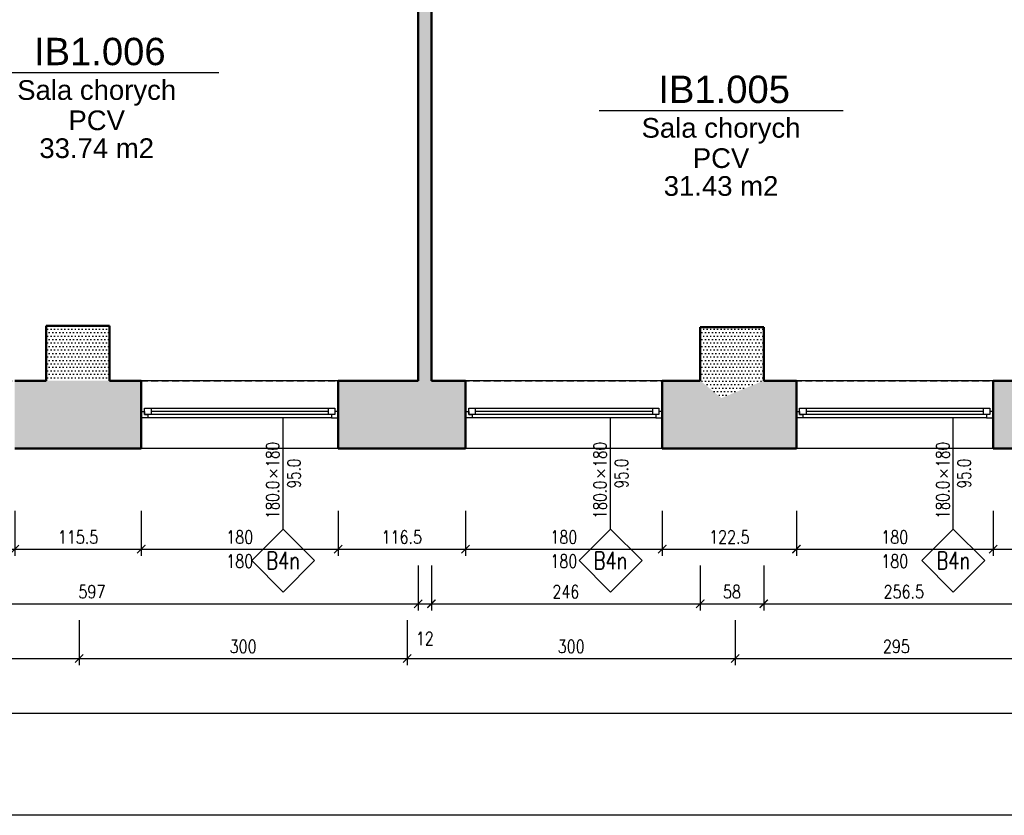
# Model space of a CAD drawing. Header units: millimetres. Extents: x 509 to 7952, y 243 to 5804.
# Tile 3 of 54: x 2256 to 3156, y 331 to 1058. Entities that reach past the tile are written whole.
import ezdxf
from ezdxf.enums import TextEntityAlignment as Align

# ---------------------------------------------------------------- set-up
doc = ezdxf.new("R2010")
doc.units = ezdxf.units.MM
doc.linetypes.add('HIDDEN', pattern=[9.525, 6.35, -3.175])
for name, color, linetype in [('WK-EtykOkna', 11, 'Continuous'), ('WK-EtykPow', 173, 'Continuous'), ('WK-Okna', 143, 'Continuous'), ('WK-Wymiary', 8, 'Continuous'), ('WK-Ściany', 7, 'Continuous')]:
    doc.layers.add(name, color=color, linetype=linetype)
doc.layers.add('WK-Pomieszczenia', color=173, linetype='Continuous', plot=False)
doc.styles.add('Arial', font='micross.ttf', dxfattribs={"width": 0.9})
doc.styles.add('RomanS-Narrow', font='romans.shx', dxfattribs={"width": 0.8})
doc.dimstyles.new('AEC Dimension 1-50', dxfattribs={"dimtxt": 12, "dimasz": 0.075, "dimexe": 6.25, "dimexo": 0, "dimgap": 5, "dimtad": 1, "dimdec": 1, "dimrnd": 0.5, "dimzin": 9, "dimdsep": 46, "dimtxsty": 'RomanS-Narrow', "dimblk": 'ARCHTICK', "dimcen": 0.125, "dimdle": 3.125, "dimclrd": 8, "dimclre": 8, "dimclrt": 256, "dimadec": 1, "dimazin": 0, "dimtfac": 1, "dimtdec": 1, "dimtmove": 2, "dimatfit": 2, "dimfxl": 0, "dimtolj": 1, "dimtzin": 0, "dimarcsym": 0})
pattern_1 = [(0, (534.9164, 699.143), (1.5875, 3.175), [0, -3.175])]
pattern_2 = [(360, (534.9164, 699.143), (1.5875, 3.175), [0, -3.175])]

# ---------------------------------------------------------------- blocks, each defined once
blk = doc.blocks.new('WK_Pow_tag_01_50')
at = {"color": 0, "linetype": 'ByBlock'}
blk.add_line((-2.789, 0), (2.789, 0), dxfattribs=at)
at = {"color": 0, "linetype": 'ByBlock', "style": 'Arial'}
for tag, height, p in [('POWIERZCHNIE:NUMERAUTO', 0.625, (0.071, 0.482)), ('POWIERZCHNIE:NAZWA', 0.45, (0, -0.455)), ('POWIERZCHNIE_WYKOŃCZENIE:POSADZKA', 0.45, (0, -1.091)), ('POWIERZCHNIE_STYL:POWOBLICZ', 0.45, (0, -1.728))]:
    blk.add_attdef(tag, text='', height=height, dxfattribs=at).set_placement(p, align=Align.MIDDLE)
blk = doc.blocks.new('WK_WindowTag01_50_L')
for p, q in [((0, -2.543), (0, 0)), ((-0.296, -1.19), (-0.133, -1.353)), ((-0.133, -1.19), (-0.296, -1.353))]:
    blk.add_line(p, q)
blk.add_lwpolyline([(0, -2.543), (0.719, -3.262), (0, -3.981), (-0.719, -3.262)], close=True)
at = {"color": 0, "linetype": 'ByBlock', "lineweight": -2, "style": 'RomanS-Narrow', "width": 0.75}
blk.add_attdef('OKNA_OBIEKTY:WYSOKOŚĆ', text='', height=0.3, rotation=90, dxfattribs=at).set_placement((0, -1.131), align=Align.BOTTOM_LEFT)
blk.add_attdef('OKNA_OBIEKTY:PARAPET', text='', height=0.3, rotation=90, dxfattribs=at).set_placement((0.099, -1.271), align=Align.TOP_CENTER)
blk.add_attdef('OKNA_OBIEKTY:SZEROKOŚĆ', text='', height=0.3, rotation=90, dxfattribs=at).set_placement((0, -1.437), align=Align.BOTTOM_RIGHT)
at = {"color": 0, "linetype": 'ByBlock', "lineweight": -2, "style": 'RomanS-Narrow', "width": 0.75, "flags": 8}
blk.add_attdef('OKNA_OBIEKTY:SYMBOL', text='', height=0.4, dxfattribs=at).set_placement((0, -3.262), align=Align.MIDDLE)
blk = doc.blocks.new('_ArchTick')
at = {"color": 0, "linetype": 'ByBlock', "const_width": 15}
blk.add_lwpolyline([(-50, -50), (50, 50)], dxfattribs=at)
blk = doc.blocks.new('*D809')
at = {"layer": 'Defpoints', "color": 0}
for p in [(2251.22, 609.14), (2366.9, 609.14), (2366.9, 574.14)]:
    blk.add_point(p, dxfattribs=at)
at = {"layer": 'WK-Wymiary', "color": 8, "linetype": 'Continuous', "lineweight": -2, "ltscale": 1.3}
for p, q in [((2251.22, 609.14), (2251.22, 567.89)), ((2366.9, 609.14), (2366.9, 567.89)), ((2248.1, 574.14), (2370.03, 574.14))]:
    blk.add_line(p, q, dxfattribs=at)
at = {"layer": 'WK-Wymiary', "color": 8, "linetype": 'ByBlock', "lineweight": -2, "xscale": 0.075, "yscale": 0.075, "zscale": 0.075, "rotation": 180}
blk.add_blockref('_ArchTick', (2251.22, 574.14), dxfattribs=at)
at = {"layer": 'WK-Wymiary', "color": 8, "linetype": 'ByBlock', "lineweight": -2, "xscale": 0.075, "yscale": 0.075, "zscale": 0.075}
blk.add_blockref('_ArchTick', (2366.9, 574.14), dxfattribs=at)
at = {"layer": 'WK-Wymiary', "lineweight": -3, "insert": (2309.06, 585.14), "char_height": 12, "attachment_point": 5, "style": 'RomanS-Narrow'}
blk.add_mtext('\\A1;\\A1;115.5', dxfattribs=at)
blk = doc.blocks.new('*D810')
at = {"layer": 'Defpoints', "color": 0}
for p in [(2366.9, 609.14), (2546.9, 609.14), (2546.9, 574.14)]:
    blk.add_point(p, dxfattribs=at)
at = {"layer": 'WK-Wymiary', "color": 8, "linetype": 'Continuous', "lineweight": -2, "ltscale": 1.3}
for p, q in [((2366.9, 609.14), (2366.9, 567.89)), ((2546.9, 609.14), (2546.9, 567.89)), ((2363.78, 574.14), (2550.03, 574.14))]:
    blk.add_line(p, q, dxfattribs=at)
at = {"layer": 'WK-Wymiary', "color": 8, "linetype": 'ByBlock', "lineweight": -2, "xscale": 0.075, "yscale": 0.075, "zscale": 0.075, "rotation": 180}
blk.add_blockref('_ArchTick', (2366.9, 574.14), dxfattribs=at)
at = {"layer": 'WK-Wymiary', "color": 8, "linetype": 'ByBlock', "lineweight": -2, "xscale": 0.075, "yscale": 0.075, "zscale": 0.075}
blk.add_blockref('_ArchTick', (2546.9, 574.14), dxfattribs=at)
at = {"layer": 'WK-Wymiary', "lineweight": -3, "insert": (2456.9, 585.14), "char_height": 12, "attachment_point": 5, "style": 'RomanS-Narrow'}
blk.add_mtext('\\A1;\\A1;180', dxfattribs=at)
blk = doc.blocks.new('*D811')
at = {"layer": 'Defpoints', "color": 0}
for p in [(2546.9, 609.14), (2663.34, 609.14), (2663.34, 574.14)]:
    blk.add_point(p, dxfattribs=at)
at = {"layer": 'WK-Wymiary', "color": 8, "linetype": 'Continuous', "lineweight": -2, "ltscale": 1.3}
for p, q in [((2546.9, 609.14), (2546.9, 567.89)), ((2663.34, 609.14), (2663.34, 567.89)), ((2543.78, 574.14), (2666.47, 574.14))]:
    blk.add_line(p, q, dxfattribs=at)
at = {"layer": 'WK-Wymiary', "color": 8, "linetype": 'ByBlock', "lineweight": -2, "xscale": 0.075, "yscale": 0.075, "zscale": 0.075, "rotation": 180}
blk.add_blockref('_ArchTick', (2546.9, 574.14), dxfattribs=at)
at = {"layer": 'WK-Wymiary', "color": 8, "linetype": 'ByBlock', "lineweight": -2, "xscale": 0.075, "yscale": 0.075, "zscale": 0.075}
blk.add_blockref('_ArchTick', (2663.34, 574.14), dxfattribs=at)
at = {"layer": 'WK-Wymiary', "lineweight": -3, "insert": (2605.12, 585.14), "char_height": 12, "attachment_point": 5, "style": 'RomanS-Narrow'}
blk.add_mtext('\\A1;\\A1;116.5', dxfattribs=at)
blk = doc.blocks.new('*D812')
at = {"layer": 'Defpoints', "color": 0}
for p in [(2663.34, 609.14), (2843.34, 609.14), (2843.34, 574.14)]:
    blk.add_point(p, dxfattribs=at)
at = {"layer": 'WK-Wymiary', "color": 8, "linetype": 'Continuous', "lineweight": -2, "ltscale": 1.3}
for p, q in [((2663.34, 609.14), (2663.34, 567.89)), ((2843.34, 609.14), (2843.34, 567.89)), ((2660.22, 574.14), (2846.47, 574.14))]:
    blk.add_line(p, q, dxfattribs=at)
at = {"layer": 'WK-Wymiary', "color": 8, "linetype": 'ByBlock', "lineweight": -2, "xscale": 0.075, "yscale": 0.075, "zscale": 0.075, "rotation": 180}
blk.add_blockref('_ArchTick', (2663.34, 574.14), dxfattribs=at)
at = {"layer": 'WK-Wymiary', "color": 8, "linetype": 'ByBlock', "lineweight": -2, "xscale": 0.075, "yscale": 0.075, "zscale": 0.075}
blk.add_blockref('_ArchTick', (2843.34, 574.14), dxfattribs=at)
at = {"layer": 'WK-Wymiary', "lineweight": -3, "insert": (2753.34, 585.14), "char_height": 12, "attachment_point": 5, "style": 'RomanS-Narrow'}
blk.add_mtext('\\A1;\\A1;180', dxfattribs=at)
blk = doc.blocks.new('*D813')
at = {"layer": 'Defpoints', "color": 0}
for p in [(2843.34, 609.14), (2965.98, 609.14), (2965.98, 574.14)]:
    blk.add_point(p, dxfattribs=at)
at = {"layer": 'WK-Wymiary', "color": 8, "linetype": 'Continuous', "lineweight": -2, "ltscale": 1.3}
for p, q in [((2843.34, 609.14), (2843.34, 567.89)), ((2965.98, 609.14), (2965.98, 567.89)), ((2840.22, 574.14), (2969.11, 574.14))]:
    blk.add_line(p, q, dxfattribs=at)
at = {"layer": 'WK-Wymiary', "color": 8, "linetype": 'ByBlock', "lineweight": -2, "xscale": 0.075, "yscale": 0.075, "zscale": 0.075, "rotation": 180}
blk.add_blockref('_ArchTick', (2843.34, 574.14), dxfattribs=at)
at = {"layer": 'WK-Wymiary', "color": 8, "linetype": 'ByBlock', "lineweight": -2, "xscale": 0.075, "yscale": 0.075, "zscale": 0.075}
blk.add_blockref('_ArchTick', (2965.98, 574.14), dxfattribs=at)
at = {"layer": 'WK-Wymiary', "lineweight": -3, "insert": (2904.66, 585.14), "char_height": 12, "attachment_point": 5, "style": 'RomanS-Narrow'}
blk.add_mtext('\\A1;\\A1;122.5', dxfattribs=at)
blk = doc.blocks.new('*D814')
at = {"layer": 'Defpoints', "color": 0}
for p in [(2965.98, 609.14), (3145.98, 609.14), (3145.98, 574.14)]:
    blk.add_point(p, dxfattribs=at)
at = {"layer": 'WK-Wymiary', "color": 8, "linetype": 'Continuous', "lineweight": -2, "ltscale": 1.3}
for p, q in [((2965.98, 609.14), (2965.98, 567.89)), ((3145.98, 609.14), (3145.98, 567.89)), ((2962.86, 574.14), (3149.11, 574.14))]:
    blk.add_line(p, q, dxfattribs=at)
at = {"layer": 'WK-Wymiary', "color": 8, "linetype": 'ByBlock', "lineweight": -2, "xscale": 0.075, "yscale": 0.075, "zscale": 0.075, "rotation": 180}
blk.add_blockref('_ArchTick', (2965.98, 574.14), dxfattribs=at)
at = {"layer": 'WK-Wymiary', "color": 8, "linetype": 'ByBlock', "lineweight": -2, "xscale": 0.075, "yscale": 0.075, "zscale": 0.075}
blk.add_blockref('_ArchTick', (3145.98, 574.14), dxfattribs=at)
at = {"layer": 'WK-Wymiary', "lineweight": -3, "insert": (3055.98, 585.14), "char_height": 12, "attachment_point": 5, "style": 'RomanS-Narrow'}
blk.add_mtext('\\A1;\\A1;180', dxfattribs=at)
blk = doc.blocks.new('*D815')
at = {"layer": 'Defpoints', "color": 0}
for p in [(3145.98, 609.14), (3254.36, 609.14), (3254.36, 574.14)]:
    blk.add_point(p, dxfattribs=at)
at = {"layer": 'WK-Wymiary', "color": 8, "linetype": 'Continuous', "lineweight": -2, "ltscale": 1.3}
for p, q in [((3145.98, 609.14), (3145.98, 567.89)), ((3254.36, 609.14), (3254.36, 567.89)), ((3142.86, 574.14), (3257.49, 574.14))]:
    blk.add_line(p, q, dxfattribs=at)
at = {"layer": 'WK-Wymiary', "color": 8, "linetype": 'ByBlock', "lineweight": -2, "xscale": 0.075, "yscale": 0.075, "zscale": 0.075, "rotation": 180}
blk.add_blockref('_ArchTick', (3145.98, 574.14), dxfattribs=at)
at = {"layer": 'WK-Wymiary', "color": 8, "linetype": 'ByBlock', "lineweight": -2, "xscale": 0.075, "yscale": 0.075, "zscale": 0.075}
blk.add_blockref('_ArchTick', (3254.36, 574.14), dxfattribs=at)
at = {"layer": 'WK-Wymiary', "lineweight": -3, "insert": (3200.17, 585.14), "char_height": 12, "attachment_point": 5, "style": 'RomanS-Narrow'}
blk.add_mtext('\\A1;\\A1;108.5', dxfattribs=at)
blk = doc.blocks.new('*D831')
at = {"layer": 'Defpoints', "color": 0}
for p in [(2023.28, 559.14), (2620.17, 559.14), (2620.17, 524.14)]:
    blk.add_point(p, dxfattribs=at)
at = {"layer": 'WK-Wymiary', "color": 8, "linetype": 'Continuous', "lineweight": -2, "ltscale": 1.3}
for p, q in [((2023.28, 559.14), (2023.28, 517.89)), ((2620.17, 559.14), (2620.17, 517.89)), ((2020.16, 524.14), (2623.3, 524.14))]:
    blk.add_line(p, q, dxfattribs=at)
at = {"layer": 'WK-Wymiary', "color": 8, "linetype": 'ByBlock', "lineweight": -2, "xscale": 0.075, "yscale": 0.075, "zscale": 0.075, "rotation": 180}
blk.add_blockref('_ArchTick', (2023.28, 524.14), dxfattribs=at)
at = {"layer": 'WK-Wymiary', "color": 8, "linetype": 'ByBlock', "lineweight": -2, "xscale": 0.075, "yscale": 0.075, "zscale": 0.075}
blk.add_blockref('_ArchTick', (2620.17, 524.14), dxfattribs=at)
at = {"layer": 'WK-Wymiary', "lineweight": -3, "insert": (2321.73, 535.14), "char_height": 12, "attachment_point": 5, "style": 'RomanS-Narrow'}
blk.add_mtext('\\A1;\\A1;597', dxfattribs=at)
blk = doc.blocks.new('*D832')
at = {"layer": 'Defpoints', "color": 0}
for p in [(2620.17, 559.14), (2632.17, 559.14), (2632.17, 524.14)]:
    blk.add_point(p, dxfattribs=at)
at = {"layer": 'WK-Wymiary', "color": 8, "linetype": 'Continuous', "lineweight": -2, "ltscale": 1.3}
for p, q in [((2620.17, 559.14), (2620.17, 517.89)), ((2632.17, 559.14), (2632.17, 517.89)), ((2617.05, 524.14), (2635.3, 524.14))]:
    blk.add_line(p, q, dxfattribs=at)
at = {"layer": 'WK-Wymiary', "color": 8, "linetype": 'ByBlock', "lineweight": -2, "xscale": 0.075, "yscale": 0.075, "zscale": 0.075, "rotation": 180}
blk.add_blockref('_ArchTick', (2620.17, 524.14), dxfattribs=at)
at = {"layer": 'WK-Wymiary', "color": 8, "linetype": 'ByBlock', "lineweight": -2, "xscale": 0.075, "yscale": 0.075, "zscale": 0.075}
blk.add_blockref('_ArchTick', (2632.17, 524.14), dxfattribs=at)
at = {"layer": 'WK-Wymiary', "lineweight": -3, "insert": (2626.17, 492.39), "char_height": 12, "attachment_point": 5, "style": 'RomanS-Narrow'}
blk.add_mtext('\\A1;\\A1;12', dxfattribs=at)
blk = doc.blocks.new('*D833')
at = {"layer": 'Defpoints', "color": 0}
for p in [(2632.17, 559.14), (2878.1, 559.14), (2878.1, 524.14)]:
    blk.add_point(p, dxfattribs=at)
at = {"layer": 'WK-Wymiary', "color": 8, "linetype": 'Continuous', "lineweight": -2, "ltscale": 1.3}
for p, q in [((2632.17, 559.14), (2632.17, 517.89)), ((2878.1, 559.14), (2878.1, 517.89)), ((2629.05, 524.14), (2881.23, 524.14))]:
    blk.add_line(p, q, dxfattribs=at)
at = {"layer": 'WK-Wymiary', "color": 8, "linetype": 'ByBlock', "lineweight": -2, "xscale": 0.075, "yscale": 0.075, "zscale": 0.075, "rotation": 180}
blk.add_blockref('_ArchTick', (2632.17, 524.14), dxfattribs=at)
at = {"layer": 'WK-Wymiary', "color": 8, "linetype": 'ByBlock', "lineweight": -2, "xscale": 0.075, "yscale": 0.075, "zscale": 0.075}
blk.add_blockref('_ArchTick', (2878.1, 524.14), dxfattribs=at)
at = {"layer": 'WK-Wymiary', "lineweight": -3, "insert": (2755.14, 535.14), "char_height": 12, "attachment_point": 5, "style": 'RomanS-Narrow'}
blk.add_mtext('\\A1;\\A1;246', dxfattribs=at)
blk = doc.blocks.new('*D834')
at = {"layer": 'Defpoints', "color": 0}
for p in [(2878.1, 559.14), (2936.1, 559.14), (2936.1, 524.14)]:
    blk.add_point(p, dxfattribs=at)
at = {"layer": 'WK-Wymiary', "color": 8, "linetype": 'Continuous', "lineweight": -2, "ltscale": 1.3}
for p, q in [((2878.1, 559.14), (2878.1, 517.89)), ((2936.1, 559.14), (2936.1, 517.89)), ((2874.98, 524.14), (2939.23, 524.14))]:
    blk.add_line(p, q, dxfattribs=at)
at = {"layer": 'WK-Wymiary', "color": 8, "linetype": 'ByBlock', "lineweight": -2, "xscale": 0.075, "yscale": 0.075, "zscale": 0.075, "rotation": 180}
blk.add_blockref('_ArchTick', (2878.1, 524.14), dxfattribs=at)
at = {"layer": 'WK-Wymiary', "color": 8, "linetype": 'ByBlock', "lineweight": -2, "xscale": 0.075, "yscale": 0.075, "zscale": 0.075}
blk.add_blockref('_ArchTick', (2936.1, 524.14), dxfattribs=at)
at = {"layer": 'WK-Wymiary', "lineweight": -3, "insert": (2907.1, 535.14), "char_height": 12, "attachment_point": 5, "style": 'RomanS-Narrow'}
blk.add_mtext('\\A1;\\A1;58', dxfattribs=at)
blk = doc.blocks.new('*D835')
at = {"layer": 'Defpoints', "color": 0}
for p in [(2936.1, 559.14), (3192.36, 559.14), (3192.36, 524.14)]:
    blk.add_point(p, dxfattribs=at)
at = {"layer": 'WK-Wymiary', "color": 8, "linetype": 'Continuous', "lineweight": -2, "ltscale": 1.3}
for p, q in [((2936.1, 559.14), (2936.1, 517.89)), ((3192.36, 559.14), (3192.36, 517.89)), ((2932.98, 524.14), (3195.49, 524.14))]:
    blk.add_line(p, q, dxfattribs=at)
at = {"layer": 'WK-Wymiary', "color": 8, "linetype": 'ByBlock', "lineweight": -2, "xscale": 0.075, "yscale": 0.075, "zscale": 0.075, "rotation": 180}
blk.add_blockref('_ArchTick', (2936.1, 524.14), dxfattribs=at)
at = {"layer": 'WK-Wymiary', "color": 8, "linetype": 'ByBlock', "lineweight": -2, "xscale": 0.075, "yscale": 0.075, "zscale": 0.075}
blk.add_blockref('_ArchTick', (3192.36, 524.14), dxfattribs=at)
at = {"layer": 'WK-Wymiary', "lineweight": -3, "insert": (3064.23, 535.14), "char_height": 12, "attachment_point": 5, "style": 'RomanS-Narrow'}
blk.add_mtext('\\A1;\\A1;256.5', dxfattribs=at)
blk = doc.blocks.new('*D845')
at = {"layer": 'Defpoints', "color": 0}
for p in [(2010.78, 509.14), (2310.03, 509.14), (2310.03, 474.14)]:
    blk.add_point(p, dxfattribs=at)
at = {"layer": 'WK-Wymiary', "color": 8, "linetype": 'Continuous', "lineweight": -2, "ltscale": 1.3}
for p, q in [((2010.78, 509.14), (2010.78, 467.89)), ((2310.03, 509.14), (2310.03, 467.89)), ((2007.66, 474.14), (2313.16, 474.14))]:
    blk.add_line(p, q, dxfattribs=at)
at = {"layer": 'WK-Wymiary', "color": 8, "linetype": 'ByBlock', "lineweight": -2, "xscale": 0.075, "yscale": 0.075, "zscale": 0.075, "rotation": 180}
blk.add_blockref('_ArchTick', (2010.78, 474.14), dxfattribs=at)
at = {"layer": 'WK-Wymiary', "color": 8, "linetype": 'ByBlock', "lineweight": -2, "xscale": 0.075, "yscale": 0.075, "zscale": 0.075}
blk.add_blockref('_ArchTick', (2310.03, 474.14), dxfattribs=at)
at = {"layer": 'WK-Wymiary', "lineweight": -3, "insert": (2160.41, 485.14), "char_height": 12, "attachment_point": 5, "style": 'RomanS-Narrow'}
blk.add_mtext('\\A1;\\A1;299.5', dxfattribs=at)
blk = doc.blocks.new('*D846')
at = {"layer": 'Defpoints', "color": 0}
for p in [(2310.03, 509.14), (2610.03, 509.14), (2610.03, 474.14)]:
    blk.add_point(p, dxfattribs=at)
at = {"layer": 'WK-Wymiary', "color": 8, "linetype": 'Continuous', "lineweight": -2, "ltscale": 1.3}
for p, q in [((2310.03, 509.14), (2310.03, 467.89)), ((2610.03, 509.14), (2610.03, 467.89)), ((2306.91, 474.14), (2613.16, 474.14))]:
    blk.add_line(p, q, dxfattribs=at)
at = {"layer": 'WK-Wymiary', "color": 8, "linetype": 'ByBlock', "lineweight": -2, "xscale": 0.075, "yscale": 0.075, "zscale": 0.075, "rotation": 180}
blk.add_blockref('_ArchTick', (2310.03, 474.14), dxfattribs=at)
at = {"layer": 'WK-Wymiary', "color": 8, "linetype": 'ByBlock', "lineweight": -2, "xscale": 0.075, "yscale": 0.075, "zscale": 0.075}
blk.add_blockref('_ArchTick', (2610.03, 474.14), dxfattribs=at)
at = {"layer": 'WK-Wymiary', "lineweight": -3, "insert": (2460.03, 485.14), "char_height": 12, "attachment_point": 5, "style": 'RomanS-Narrow'}
blk.add_mtext('\\A1;\\A1;300', dxfattribs=at)
blk = doc.blocks.new('*D847')
at = {"layer": 'Defpoints', "color": 0}
for p in [(2610.03, 509.14), (2910.03, 509.14), (2910.03, 474.14)]:
    blk.add_point(p, dxfattribs=at)
at = {"layer": 'WK-Wymiary', "color": 8, "linetype": 'Continuous', "lineweight": -2, "ltscale": 1.3}
for p, q in [((2610.03, 509.14), (2610.03, 467.89)), ((2910.03, 509.14), (2910.03, 467.89)), ((2606.91, 474.14), (2913.16, 474.14))]:
    blk.add_line(p, q, dxfattribs=at)
at = {"layer": 'WK-Wymiary', "color": 8, "linetype": 'ByBlock', "lineweight": -2, "xscale": 0.075, "yscale": 0.075, "zscale": 0.075, "rotation": 180}
blk.add_blockref('_ArchTick', (2610.03, 474.14), dxfattribs=at)
at = {"layer": 'WK-Wymiary', "color": 8, "linetype": 'ByBlock', "lineweight": -2, "xscale": 0.075, "yscale": 0.075, "zscale": 0.075}
blk.add_blockref('_ArchTick', (2910.03, 474.14), dxfattribs=at)
at = {"layer": 'WK-Wymiary', "lineweight": -3, "insert": (2760.03, 485.14), "char_height": 12, "attachment_point": 5, "style": 'RomanS-Narrow'}
blk.add_mtext('\\A1;\\A1;300', dxfattribs=at)
blk = doc.blocks.new('*D848')
at = {"layer": 'Defpoints', "color": 0}
for p in [(2910.03, 509.14), (3204.86, 509.14), (3204.86, 474.14)]:
    blk.add_point(p, dxfattribs=at)
at = {"layer": 'WK-Wymiary', "color": 8, "linetype": 'Continuous', "lineweight": -2, "ltscale": 1.3}
for p, q in [((2910.03, 509.14), (2910.03, 467.89)), ((3204.86, 509.14), (3204.86, 467.89)), ((2906.91, 474.14), (3207.99, 474.14))]:
    blk.add_line(p, q, dxfattribs=at)
at = {"layer": 'WK-Wymiary', "color": 8, "linetype": 'ByBlock', "lineweight": -2, "xscale": 0.075, "yscale": 0.075, "zscale": 0.075, "rotation": 180}
blk.add_blockref('_ArchTick', (2910.03, 474.14), dxfattribs=at)
at = {"layer": 'WK-Wymiary', "color": 8, "linetype": 'ByBlock', "lineweight": -2, "xscale": 0.075, "yscale": 0.075, "zscale": 0.075}
blk.add_blockref('_ArchTick', (3204.86, 474.14), dxfattribs=at)
at = {"layer": 'WK-Wymiary', "lineweight": -3, "insert": (3057.45, 485.14), "char_height": 12, "attachment_point": 5, "style": 'RomanS-Narrow'}
blk.add_mtext('\\A1;\\A1;295', dxfattribs=at)
blk = doc.blocks.new('*D862')
at = {"layer": 'Defpoints', "color": 0}
for p in [(1661.3, 459.14), (5653.17, 459.14), (5653.17, 424.14)]:
    blk.add_point(p, dxfattribs=at)
at = {"layer": 'WK-Wymiary', "color": 8, "linetype": 'Continuous', "lineweight": -2, "ltscale": 1.3}
for p, q in [((1661.3, 459.14), (1661.3, 417.89)), ((5653.17, 459.14), (5653.17, 417.89)), ((1658.18, 424.14), (5656.29, 424.14))]:
    blk.add_line(p, q, dxfattribs=at)
at = {"layer": 'WK-Wymiary', "color": 8, "linetype": 'ByBlock', "lineweight": -2, "xscale": 0.075, "yscale": 0.075, "zscale": 0.075, "rotation": 180}
blk.add_blockref('_ArchTick', (1661.3, 424.14), dxfattribs=at)
at = {"layer": 'WK-Wymiary', "color": 8, "linetype": 'ByBlock', "lineweight": -2, "xscale": 0.075, "yscale": 0.075, "zscale": 0.075}
blk.add_blockref('_ArchTick', (5653.17, 424.14), dxfattribs=at)
at = {"layer": 'WK-Wymiary', "lineweight": -3, "insert": (3657.24, 435.14), "char_height": 12, "attachment_point": 5, "style": 'RomanS-Narrow'}
blk.add_mtext('\\A1;\\A1;3992', dxfattribs=at)

msp = doc.modelspace()

# ---------------------------------------------------------------- hatches: boundary and pattern name
at = {"layer": 'WK-Ściany', "linetype": 'Continuous', "lineweight": -3}
h = msp.add_hatch(dxfattribs=at)
h.set_pattern_fill('DOTS', color=253, scale=2, style=0)
h.set_pattern_definition(pattern_2)
h.paths.add_polyline_path([(2632.17, 1286.9), (2624.17, 1299.33), (2620.17, 1286.9), (2620.17, 728.14), (2624.17, 708.48), (2632.17, 728.14)], flags=0)
h = msp.add_hatch(dxfattribs=at)
h.set_pattern_fill('DOTS', color=253, scale=2, style=0)
h.set_pattern_definition(pattern_1)
h.paths.add_polyline_path([(2337.9, 778.22), (2279.9, 778.22), (2279.9, 728.14), (2337.9, 728.14)], flags=0)
h = msp.add_hatch(dxfattribs=at)
h.set_pattern_fill('DOTS', color=253, scale=2, style=0)
h.set_pattern_definition(pattern_2)
h.paths.add_polyline_path([(2936.1, 777.23), (2878.1, 777.23), (2878.1, 728.14), (2897.44, 712.31), (2936.1, 728.14)], flags=0)
h = msp.add_hatch(dxfattribs=at)
h.set_pattern_fill('DOTS', color=253, scale=2, style=0)
h.set_pattern_definition(pattern_1)
h.paths.add_polyline_path([(2023.28, 728.14), (1961.28, 666.14), (2071.22, 666.14), (2071.22, 728.14)], flags=0)
h.paths.add_polyline_path([(2251.22, 728.14), (2251.22, 666.14), (2366.9, 666.14), (2366.9, 728.14), (2337.9, 728.14), (2279.9, 728.14)], flags=0)
h.paths.add_polyline_path([(2546.9, 728.14), (2546.9, 666.14), (2663.34, 666.14), (2663.34, 728.14), (2632.17, 728.14), (2624.17, 708.48), (2620.17, 728.14)], flags=0)
h.paths.add_polyline_path([(2843.34, 728.14), (2843.34, 666.14), (2965.98, 666.14), (2965.98, 728.14), (2936.1, 728.14), (2897.44, 712.31), (2878.1, 728.14)], flags=0)
h.paths.add_polyline_path([(3145.98, 728.14), (3145.98, 666.14), (3254.36, 666.14), (3192.36, 728.14)], flags=0)

# ---------------------------------------------------------------- linework, layer by layer
msp.add_lwpolyline([(5649.17, 4008.87), (5873.58, 3971.84), (5816.57, 330.7), (1541.54, 330.7), (1541.54, 2778.64), (4012.25, 2778.64), (4012.25, 3854.59), (4389.17, 3988.87), (5649.17, 4008.87)])
at = {"layer": 'WK-Okna', "color": 143, "linetype": 'Continuous', "lineweight": -3}
for p, q in [((2546.9, 728.14), (2366.9, 728.14)), ((2843.34, 728.14), (2663.34, 728.14)), ((3145.98, 728.14), (2965.98, 728.14)), ((2375.9, 703.14), (2375.9, 697.14)), ((2537.9, 703.14), (2537.9, 697.14)), ((2672.34, 703.14), (2672.34, 697.14)), ((2834.34, 703.14), (2834.34, 697.14)), ((2974.98, 703.14), (2974.98, 697.14)), ((3136.98, 703.14), (3136.98, 697.14)), ((2540.9, 694.14), (2372.9, 694.14)), ((2537.9, 700.14), (2375.9, 700.14)), ((2837.34, 694.14), (2669.34, 694.14)), ((2834.34, 700.14), (2672.34, 700.14)), ((3139.98, 694.14), (2971.98, 694.14)), ((3136.98, 700.14), (2974.98, 700.14)), ((2546.9, 666.14), (2366.9, 666.14)), ((2843.34, 666.14), (2663.34, 666.14)), ((3145.98, 666.14), (2965.98, 666.14))]:
    msp.add_line(p, q, dxfattribs=at)
for points in [[(2543.9, 703.14), (2543.9, 697.14), (2369.9, 697.14), (2369.9, 703.14)], [(2840.34, 703.14), (2840.34, 697.14), (2666.34, 697.14), (2666.34, 703.14)], [(3142.98, 703.14), (3142.98, 697.14), (2968.98, 697.14), (2968.98, 703.14)], [(2372.9, 694.14), (2366.9, 694.14), (2366.9, 700.14), (2369.9, 700.14), (2369.9, 697.14), (2372.9, 697.14)], [(2540.9, 694.14), (2546.9, 694.14), (2546.9, 700.14), (2543.9, 700.14), (2543.9, 697.14), (2540.9, 697.14)], [(2669.34, 694.14), (2663.34, 694.14), (2663.34, 700.14), (2666.34, 700.14), (2666.34, 697.14), (2669.34, 697.14)], [(2837.34, 694.14), (2843.34, 694.14), (2843.34, 700.14), (2840.34, 700.14), (2840.34, 697.14), (2837.34, 697.14)], [(2971.98, 694.14), (2965.98, 694.14), (2965.98, 700.14), (2968.98, 700.14), (2968.98, 697.14), (2971.98, 697.14)], [(3139.98, 694.14), (3145.98, 694.14), (3145.98, 700.14), (3142.98, 700.14), (3142.98, 697.14), (3139.98, 697.14)]]:
    msp.add_lwpolyline(points, close=True, dxfattribs=at)
at = {"layer": 'WK-Pomieszczenia', "color": 173, "linetype": 'HIDDEN', "lineweight": -3}
for p, q in [((2620.17, 728.14), (2620.17, 1286.9)), ((2632.17, 1286.9), (2632.17, 728.14)), ((2279.9, 728.14), (2279.9, 778.22)), ((2279.9, 778.22), (2337.9, 778.22)), ((2337.9, 778.22), (2337.9, 728.14)), ((2878.1, 728.14), (2878.1, 777.23)), ((2878.1, 777.23), (2936.1, 777.23)), ((2936.1, 777.23), (2936.1, 728.14)), ((2023.28, 728.14), (2279.9, 728.14)), ((2337.9, 728.14), (2620.17, 728.14)), ((2632.17, 728.14), (2878.1, 728.14)), ((2936.1, 728.14), (3192.36, 728.14))]:
    msp.add_line(p, q, dxfattribs=at)
at = {"layer": 'WK-Ściany', "color": 7, "linetype": 'Continuous', "lineweight": 50}
for p, q in [((2620.17, 1286.9), (2620.17, 728.14)), ((2632.17, 728.14), (2632.17, 1286.9)), ((2337.9, 778.22), (2279.9, 778.22)), ((2279.9, 778.22), (2279.9, 728.14)), ((2337.9, 728.14), (2337.9, 778.22)), ((2936.1, 777.23), (2878.1, 777.23)), ((2878.1, 777.23), (2878.1, 728.14)), ((2936.1, 728.14), (2936.1, 777.23)), ((2279.9, 728.14), (2251.22, 728.14)), ((2366.9, 728.14), (2337.9, 728.14)), ((2366.9, 666.14), (2366.9, 728.14)), ((2546.9, 728.14), (2546.9, 666.14)), ((2620.17, 728.14), (2546.9, 728.14)), ((2663.34, 728.14), (2632.17, 728.14)), ((2663.34, 666.14), (2663.34, 728.14)), ((2843.34, 728.14), (2843.34, 666.14)), ((2878.1, 728.14), (2843.34, 728.14)), ((2965.98, 728.14), (2936.1, 728.14)), ((2965.98, 666.14), (2965.98, 728.14)), ((3145.98, 728.14), (3145.98, 666.14)), ((3192.36, 728.14), (3145.98, 728.14)), ((2251.22, 666.14), (2366.9, 666.14)), ((2546.9, 666.14), (2663.34, 666.14)), ((2843.34, 666.14), (2965.98, 666.14)), ((3145.98, 666.14), (3254.36, 666.14))]:
    msp.add_line(p, q, dxfattribs=at)

# ---------------------------------------------------------------- block references
at = {"layer": 'WK-EtykOkna', "color": 11, "linetype": 'Continuous', "lineweight": -3, "ltscale": 1.3}
ref = msp.add_blockref('WK_WindowTag01_50_L', (2496.61, 694.14, -5), dxfattribs=dict(at, xscale=40, yscale=40, zscale=40))
ref.add_attrib('OKNA_OBIEKTY:SYMBOL', 'B4n', dxfattribs={"layer": '0', "color": 0, "linetype": 'ByBlock', "lineweight": -2, "height": 16, "style": 'RomanS-Narrow', "width": 0.75}).set_placement((2496.61, 563.66, -5), align=Align.MIDDLE)
ref.add_attrib('OKNA_OBIEKTY:SZEROKOŚĆ', '180.0', dxfattribs={"layer": '0', "color": 0, "linetype": 'ByBlock', "lineweight": -2, "height": 12, "rotation": 90, "style": 'RomanS-Narrow', "width": 0.75}).set_placement((2496.61, 636.67, -5), align=Align.BOTTOM_RIGHT)
ref.add_attrib('OKNA_OBIEKTY:WYSOKOŚĆ', '180', dxfattribs={"layer": '0', "color": 0, "linetype": 'ByBlock', "lineweight": -2, "height": 12, "rotation": 90, "style": 'RomanS-Narrow', "width": 0.75}).set_placement((2496.61, 648.9, -5), align=Align.BOTTOM_LEFT)
ref.add_attrib('OKNA_OBIEKTY:PARAPET', '95.0', dxfattribs={"layer": '0', "color": 0, "linetype": 'ByBlock', "lineweight": -2, "height": 12, "rotation": 90, "style": 'RomanS-Narrow', "width": 0.75}).set_placement((2500.57, 643.28, -5), align=Align.TOP_CENTER)
ref = msp.add_blockref('WK_WindowTag01_50_L', (2796.06, 694.14, -5), dxfattribs=dict(at, xscale=40, yscale=40, zscale=40))
ref.add_attrib('OKNA_OBIEKTY:SYMBOL', 'B4n', dxfattribs={"layer": '0', "color": 0, "linetype": 'ByBlock', "lineweight": -2, "height": 16, "style": 'RomanS-Narrow', "width": 0.75}).set_placement((2796.06, 563.66, -5), align=Align.MIDDLE)
ref.add_attrib('OKNA_OBIEKTY:SZEROKOŚĆ', '180.0', dxfattribs={"layer": '0', "color": 0, "linetype": 'ByBlock', "lineweight": -2, "height": 12, "rotation": 90, "style": 'RomanS-Narrow', "width": 0.75}).set_placement((2796.06, 636.67, -5), align=Align.BOTTOM_RIGHT)
ref.add_attrib('OKNA_OBIEKTY:WYSOKOŚĆ', '180', dxfattribs={"layer": '0', "color": 0, "linetype": 'ByBlock', "lineweight": -2, "height": 12, "rotation": 90, "style": 'RomanS-Narrow', "width": 0.75}).set_placement((2796.06, 648.9, -5), align=Align.BOTTOM_LEFT)
ref.add_attrib('OKNA_OBIEKTY:PARAPET', '95.0', dxfattribs={"layer": '0', "color": 0, "linetype": 'ByBlock', "lineweight": -2, "height": 12, "rotation": 90, "style": 'RomanS-Narrow', "width": 0.75}).set_placement((2800.03, 643.28, -5), align=Align.TOP_CENTER)
ref = msp.add_blockref('WK_WindowTag01_50_L', (3109.53, 694.14, -5), dxfattribs=dict(at, xscale=40, yscale=40, zscale=40))
ref.add_attrib('OKNA_OBIEKTY:SYMBOL', 'B4n', dxfattribs={"layer": '0', "color": 0, "linetype": 'ByBlock', "lineweight": -2, "height": 16, "style": 'RomanS-Narrow', "width": 0.75}).set_placement((3109.53, 563.66, -5), align=Align.MIDDLE)
ref.add_attrib('OKNA_OBIEKTY:SZEROKOŚĆ', '180.0', dxfattribs={"layer": '0', "color": 0, "linetype": 'ByBlock', "lineweight": -2, "height": 12, "rotation": 90, "style": 'RomanS-Narrow', "width": 0.75}).set_placement((3109.53, 636.67, -5), align=Align.BOTTOM_RIGHT)
ref.add_attrib('OKNA_OBIEKTY:WYSOKOŚĆ', '180', dxfattribs={"layer": '0', "color": 0, "linetype": 'ByBlock', "lineweight": -2, "height": 12, "rotation": 90, "style": 'RomanS-Narrow', "width": 0.75}).set_placement((3109.53, 648.9, -5), align=Align.BOTTOM_LEFT)
ref.add_attrib('OKNA_OBIEKTY:PARAPET', '95.0', dxfattribs={"layer": '0', "color": 0, "linetype": 'ByBlock', "lineweight": -2, "height": 12, "rotation": 90, "style": 'RomanS-Narrow', "width": 0.75}).set_placement((3113.5, 643.28, -5), align=Align.TOP_CENTER)
at = {"layer": 'WK-EtykPow', "color": 173, "linetype": 'Continuous', "lineweight": -3, "ltscale": 1.3, "xscale": 40, "yscale": 40, "zscale": 40}
for p, values in [((2326.09, 1009.95), {'POWIERZCHNIE_WYKOŃCZENIE:POSADZKA': 'PCV', 'POWIERZCHNIE:NUMERAUTO': 'IB1.006', 'POWIERZCHNIE:NAZWA': 'Sala chorych', 'POWIERZCHNIE_STYL:POWOBLICZ': '33.74 m2'}), ((2897.1, 975.36), {'POWIERZCHNIE_WYKOŃCZENIE:POSADZKA': 'PCV', 'POWIERZCHNIE:NUMERAUTO': 'IB1.005', 'POWIERZCHNIE:NAZWA': 'Sala chorych', 'POWIERZCHNIE_STYL:POWOBLICZ': '31.43 m2'})]:
    msp.add_blockref('WK_Pow_tag_01_50', p, dxfattribs=at).add_auto_attribs(values)

# ---------------------------------------------------------------- texts
at = {"layer": 'WK-Wymiary', "color": 8, "linetype": 'Continuous', "lineweight": -3, "char_height": 12, "attachment_point": 2, "style": 'RomanS-Narrow'}
for insert in [(2456.9, 569.14), (2753.34, 569.14), (3055.98, 569.14)]:
    msp.add_mtext('\\A1;180', dxfattribs=dict(at, insert=insert))

# ---------------------------------------------------------------- dimensions: what is measured, and where the dimension line sits
at = {"layer": 'WK-Wymiary', "color": 8, "linetype": 'Continuous', "lineweight": -3, "ltscale": 1.3}
for base, p1, p2, text, picture, middle in [((2366.9, 574.14), (2251.22, 609.14), (2366.9, 609.14), '\\A1;115.5', '*D809', (2309.06, 585.14)), ((2546.9, 574.14), (2366.9, 609.14), (2546.9, 609.14), '\\A1;180', '*D810', (2456.9, 585.14)), ((2663.34, 574.14), (2546.9, 609.14), (2663.34, 609.14), '\\A1;116.5', '*D811', (2605.12, 585.14)), ((2843.34, 574.14), (2663.34, 609.14), (2843.34, 609.14), '\\A1;180', '*D812', (2753.34, 585.14)), ((2965.98, 574.14), (2843.34, 609.14), (2965.98, 609.14), '\\A1;122.5', '*D813', (2904.66, 585.14)), ((3145.98, 574.14), (2965.98, 609.14), (3145.98, 609.14), '\\A1;180', '*D814', (3055.98, 585.14)), ((3254.36, 574.14), (3145.98, 609.14), (3254.36, 609.14), '\\A1;108.5', '*D815', (3200.17, 585.14)), ((2620.17, 524.14), (2023.28, 559.14), (2620.17, 559.14), '\\A1;597', '*D831', (2321.73, 535.14)), ((2632.17, 524.14), (2620.17, 559.14), (2632.17, 559.14), '\\A1;12', '*D832', (2626.17, 492.39)), ((2878.1, 524.14), (2632.17, 559.14), (2878.1, 559.14), '\\A1;246', '*D833', (2755.14, 535.14)), ((2936.1, 524.14), (2878.1, 559.14), (2936.1, 559.14), '\\A1;58', '*D834', (2907.1, 535.14)), ((3192.36, 524.14), (2936.1, 559.14), (3192.36, 559.14), '\\A1;256.5', '*D835', (3064.23, 535.14)), ((2310.03, 474.14), (2010.78, 509.14), (2310.03, 509.14), '\\A1;299.5', '*D845', (2160.41, 485.14)), ((2610.03, 474.14), (2310.03, 509.14), (2610.03, 509.14), '\\A1;300', '*D846', (2460.03, 485.14)), ((2910.03, 474.14), (2610.03, 509.14), (2910.03, 509.14), '\\A1;300', '*D847', (2760.03, 485.14)), ((3204.86, 474.14), (2910.03, 509.14), (3204.86, 509.14), '\\A1;295', '*D848', (3057.45, 485.14)), ((5653.17, 424.14), (1661.3, 459.14), (5653.17, 459.14), '\\A1;3992', '*D862', (3657.24, 435.14))]:
    dim = msp.add_linear_dim(base=base, p1=p1, p2=p2, text=text, dimstyle='AEC Dimension 1-50', override={"dimclrd": 8, "dimclre": 8, "dimclrt": 256}, dxfattribs=at)
    dim.commit()
    dim.dimension.update_dxf_attribs({"geometry": picture, "text_midpoint": middle})

doc.saveas('drawing.dxf')
